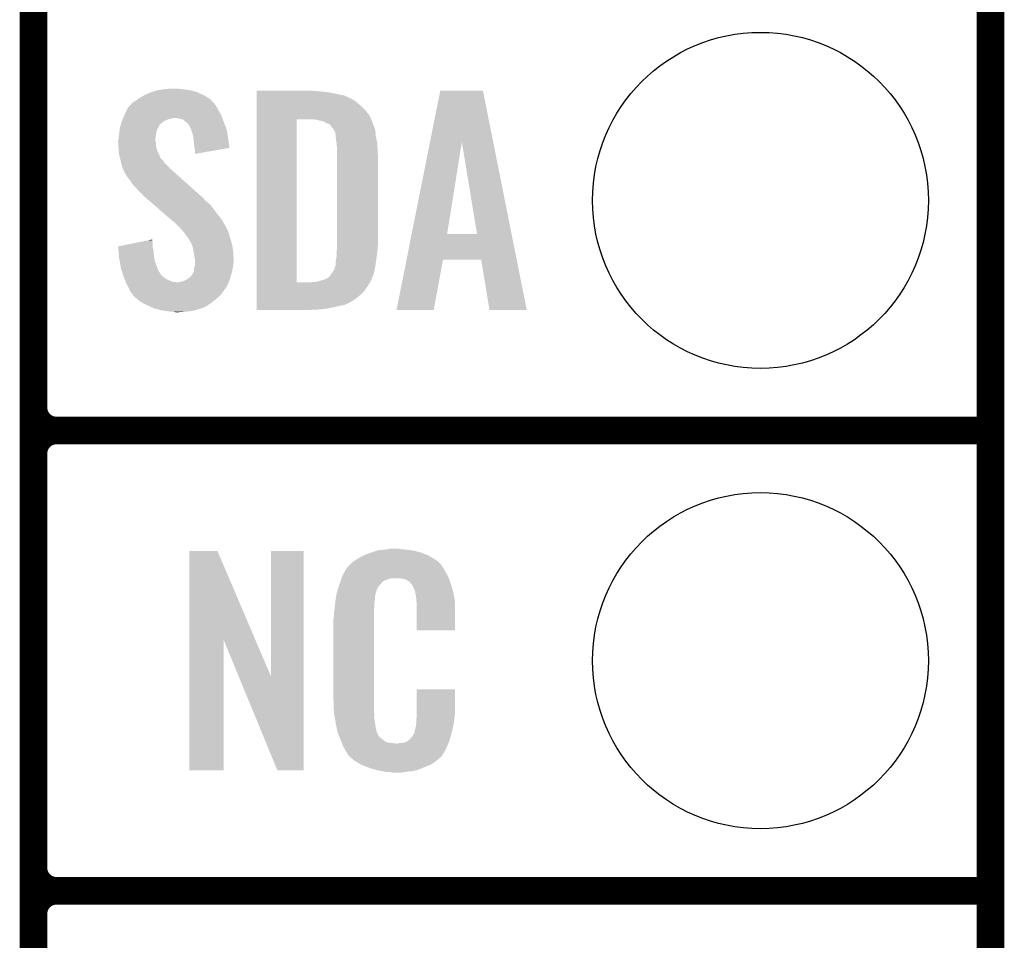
# Model space of a CAD drawing. Extents: x -0.05 to 0.95, y -0.15 to 1.54.
# Tile 9 of 33: x 0.74 to 0.95, y 0.04 to 0.24. Entities that reach past the tile are written whole.
import ezdxf

# ---------------------------------------------------------------- set-up
doc = ezdxf.new("R2010")
doc.units = 0
doc.layers.get('0').update_dxf_attribs({"linetype": 'CONTINUOUS'})
for name, color, linetype in [('PRESSURE_25_CLICK_V100A_GKO', 5, 'CONTINUOUS'), ('PRESSURE_25_CLICK_V100A_GTO', 14, 'CONTINUOUS'), ('PRESSURE_25_CLICK_V100A_GTS', 12, 'CONTINUOUS')]:
    doc.layers.add(name, color=color, linetype=linetype)

# ---------------------------------------------------------------- blocks, each defined once
blk = doc.blocks.new('ROUND_37')
blk.add_circle((0, 0), 0.0365)

msp = doc.modelspace()

# ---------------------------------------------------------------- linework, layer by layer
at = {"layer": 'PRESSURE_25_CLICK_V100A_GKO', "const_width": 0.006}
msp.add_lwpolyline([(0.95, -0.05), (0.95, 1.45)], dxfattribs=at)
at = {"layer": 'PRESSURE_25_CLICK_V100A_GTO', "const_width": 0.006}
for points in [[(0.742, -0.022), (0.742, 0.722)], [(0.742, 0.155), (0.742, 0.245)], [(0.747, 0.15), (0.95, 0.15)], [(0.747, 0.15), (0.95, 0.15)], [(0.742, 0.055), (0.742, 0.145)], [(0.747, 0.05), (0.95, 0.05)], [(0.747, 0.05), (0.95, 0.05)]]:
    msp.add_lwpolyline(points, dxfattribs=at)
for points in [[(0.742, 0.155, 0.414214), (0.747, 0.15)], [(0.747, 0.15, 0.414214), (0.742, 0.145)], [(0.747, 0.15, 0.414214), (0.742, 0.145)], [(0.742, 0.055, 0.414214), (0.747, 0.05)], [(0.747, 0.05, 0.414214), (0.742, 0.045)], [(0.747, 0.05, 0.414214), (0.742, 0.045)]]:
    msp.add_lwpolyline(points, format="xyb", dxfattribs=at)
at = {"layer": 'PRESSURE_25_CLICK_V100A_GTO'}
for points in [[(0.765, 0.2222), (0.766, 0.2228), (0.78007, 0.2222), (0.7791, 0.2228)], [(0.766, 0.2228), (0.7673, 0.2234), (0.7791, 0.2228), (0.77781, 0.2234)], [(0.7673, 0.2234), (0.76762, 0.2235), (0.77781, 0.2234), (0.7776, 0.2235)], [(0.76762, 0.2235), (0.7689, 0.2239), (0.7776, 0.2235), (0.7762, 0.2239)], [(0.7689, 0.2239), (0.7701, 0.2241), (0.7762, 0.2239), (0.7748, 0.2241)], [(0.7701, 0.2241), (0.7707, 0.2242), (0.7748, 0.2241), (0.7738, 0.2242)], [(0.7707, 0.2242), (0.7728, 0.2243), (0.7738, 0.2242), (0.7733, 0.2243)], [(0.7905, 0.2237), (0.7905, 0.2238), (0.8038, 0.2237), (0.8028, 0.2238)], [(0.7905, 0.2236), (0.7905, 0.2237), (0.8051, 0.2236), (0.8038, 0.2237)], [(0.7905, 0.2234), (0.7905, 0.2236), (0.8065, 0.2234), (0.8051, 0.2236)], [(0.7905, 0.2228), (0.7905, 0.2234), (0.8095, 0.2228), (0.8065, 0.2234)], [(0.7905, 0.2222), (0.7905, 0.2228), (0.8108, 0.2222), (0.8095, 0.2228)], [(0.82818, 0.21269), (0.8304, 0.2238), (0.84192, 0.21269), (0.8397, 0.2238)], [(0.8304, 0.2238), (0.8304, 0.2238), (0.8397, 0.2238), (0.8304, 0.2238)], [(0.76259, 0.2202), (0.76296, 0.2206), (0.7819, 0.2202), (0.7816, 0.2206)], [(0.76296, 0.2206), (0.76314, 0.2208), (0.7816, 0.2206), (0.7815, 0.2208)], [(0.76314, 0.2208), (0.7636, 0.2213), (0.7815, 0.2208), (0.78104, 0.2213)], [(0.7636, 0.2213), (0.7638, 0.2214), (0.78104, 0.2213), (0.78095, 0.2214)], [(0.7638, 0.2214), (0.7643, 0.2217), (0.78095, 0.2214), (0.78068, 0.2217)], [(0.7643, 0.2217), (0.76472, 0.222), (0.78068, 0.2217), (0.7804, 0.222)], [(0.76472, 0.222), (0.765, 0.2222), (0.7804, 0.222), (0.78007, 0.2222)], [(0.7905, 0.2219), (0.7905, 0.2222), (0.8114, 0.2219), (0.8108, 0.2222)], [(0.7905, 0.2216), (0.7905, 0.2219), (0.8119, 0.2216), (0.8114, 0.2219)], [(0.7905, 0.221), (0.7905, 0.2216), (0.8126, 0.221), (0.8119, 0.2216)], [(0.7905, 0.2203), (0.7905, 0.221), (0.8134, 0.2203), (0.8126, 0.221)], [(0.7615, 0.2179), (0.76167, 0.2183), (0.78304, 0.2179), (0.7829, 0.2183)], [(0.76167, 0.2183), (0.7618, 0.2186), (0.7829, 0.2183), (0.78274, 0.2186)], [(0.7618, 0.2186), (0.76217, 0.2194), (0.78274, 0.2186), (0.7823, 0.2194)], [(0.76217, 0.2194), (0.7625, 0.2201), (0.7823, 0.2194), (0.78195, 0.2201)], [(0.7625, 0.2201), (0.76259, 0.2202), (0.78195, 0.2201), (0.7819, 0.2202)], [(0.7905, 0.2195), (0.7905, 0.2203), (0.8142, 0.2195), (0.8134, 0.2203)], [(0.7905, 0.2185), (0.7905, 0.2195), (0.815, 0.2185), (0.8142, 0.2195)], [(0.7905, 0.2176), (0.7905, 0.2185), (0.81541, 0.2176), (0.815, 0.2185)], [(0.7608, 0.2158), (0.76091, 0.2162), (0.7691, 0.2158), (0.7693, 0.2162)], [(0.76091, 0.2162), (0.761, 0.2165), (0.7693, 0.2162), (0.7695, 0.2165)], [(0.761, 0.2165), (0.76103, 0.2166), (0.7695, 0.2165), (0.7696, 0.2166)], [(0.76103, 0.2166), (0.76114, 0.217), (0.7696, 0.2166), (0.7701, 0.217)], [(0.76114, 0.217), (0.7612, 0.2172), (0.7701, 0.217), (0.7704, 0.2172)], [(0.7612, 0.2172), (0.76129, 0.2174), (0.7704, 0.2172), (0.7707, 0.2174)], [(0.76129, 0.2174), (0.76141, 0.2177), (0.7707, 0.2174), (0.7717, 0.2177)], [(0.76141, 0.2177), (0.7615, 0.2179), (0.7717, 0.2177), (0.7725, 0.2179)], [(0.7736, 0.2178), (0.7728, 0.2179), (0.78308, 0.2178), (0.78304, 0.2179)], [(0.7744, 0.2176), (0.7736, 0.2178), (0.78315, 0.2176), (0.78308, 0.2178)], [(0.77528, 0.2169), (0.7744, 0.2176), (0.7834, 0.2169), (0.78315, 0.2176)], [(0.7754, 0.2168), (0.77528, 0.2169), (0.78344, 0.2168), (0.7834, 0.2169)], [(0.7757, 0.2165), (0.7754, 0.2168), (0.78356, 0.2165), (0.78344, 0.2168)], [(0.7759, 0.2161), (0.7757, 0.2165), (0.78372, 0.2161), (0.78356, 0.2165)], [(0.7905, 0.1822), (0.7905, 0.2176), (0.7992, 0.1822), (0.7992, 0.2176)], [(0.8037, 0.2175), (0.8028, 0.2176), (0.81545, 0.2175), (0.81541, 0.2176)], [(0.804, 0.2174), (0.8037, 0.2175), (0.8155, 0.2174), (0.81545, 0.2175)], [(0.8043, 0.2173), (0.804, 0.2174), (0.81555, 0.2173), (0.8155, 0.2174)], [(0.8049, 0.2172), (0.8043, 0.2173), (0.8156, 0.2172), (0.81555, 0.2173)], [(0.8053, 0.217), (0.8049, 0.2172), (0.81565, 0.217), (0.8156, 0.2172)], [(0.8056, 0.2168), (0.8053, 0.217), (0.8157, 0.2168), (0.81565, 0.217)], [(0.8058, 0.2167), (0.8056, 0.2168), (0.81574, 0.2167), (0.8157, 0.2168)], [(0.8064, 0.2165), (0.8059, 0.2167), (0.81583, 0.2165), (0.81574, 0.2167)], [(0.8067, 0.2161), (0.8064, 0.2165), (0.816, 0.2161), (0.81583, 0.2165)], [(0.7605, 0.2135), (0.76057, 0.2142), (0.76851, 0.2135), (0.7686, 0.2142)], [(0.76057, 0.2142), (0.7606, 0.2145), (0.7686, 0.2142), (0.76865, 0.2145)], [(0.7606, 0.2145), (0.76065, 0.2148), (0.76865, 0.2145), (0.7687, 0.2148)], [(0.76065, 0.2148), (0.76074, 0.2154), (0.7687, 0.2148), (0.7689, 0.2154)], [(0.76074, 0.2154), (0.7608, 0.2158), (0.7689, 0.2154), (0.7691, 0.2158)], [(0.7761, 0.2159), (0.7759, 0.2161), (0.7838, 0.2159), (0.78372, 0.2161)], [(0.7761, 0.2158), (0.7761, 0.2159), (0.78384, 0.2158), (0.7838, 0.2159)], [(0.77625, 0.2154), (0.7761, 0.2158), (0.784, 0.2154), (0.78384, 0.2158)], [(0.7764, 0.215), (0.77625, 0.2154), (0.78406, 0.215), (0.784, 0.2154)], [(0.7767, 0.2141), (0.7764, 0.215), (0.78421, 0.2141), (0.78406, 0.215)], [(0.77676, 0.2135), (0.7767, 0.2141), (0.7843, 0.2135), (0.78421, 0.2141)], [(0.8073, 0.2153), (0.8067, 0.2161), (0.81627, 0.2153), (0.816, 0.2161)], [(0.80735, 0.2152), (0.8073, 0.2153), (0.8163, 0.2152), (0.81627, 0.2153)], [(0.8075, 0.2149), (0.80735, 0.2152), (0.81632, 0.2149), (0.8163, 0.2152)], [(0.8076, 0.2146), (0.8075, 0.2149), (0.81635, 0.2146), (0.81632, 0.2149)], [(0.8077, 0.2144), (0.8076, 0.2146), (0.81637, 0.2144), (0.81635, 0.2146)], [(0.8077, 0.214), (0.8077, 0.2144), (0.8164, 0.214), (0.81637, 0.2144)], [(0.7604, 0.2131), (0.76048, 0.2134), (0.7685, 0.2131), (0.7685, 0.2134)], [(0.7604, 0.213), (0.7604, 0.2131), (0.7685, 0.213), (0.7685, 0.2131)], [(0.7604, 0.2126), (0.7604, 0.213), (0.7686, 0.2126), (0.7685, 0.213)], [(0.76044, 0.212), (0.7604, 0.2126), (0.7686, 0.212), (0.7686, 0.2126)], [(0.7605, 0.2112), (0.76044, 0.212), (0.7688, 0.2112), (0.7686, 0.212)], [(0.76048, 0.2134), (0.7605, 0.2135), (0.7685, 0.2134), (0.76851, 0.2135)], [(0.7769, 0.2122), (0.77676, 0.2135), (0.78449, 0.2122), (0.7843, 0.2135)], [(0.777, 0.2114), (0.7769, 0.2122), (0.7846, 0.2114), (0.78449, 0.2122)], [(0.8077, 0.2137), (0.8077, 0.214), (0.81646, 0.2137), (0.8164, 0.214)], [(0.80785, 0.2125), (0.8077, 0.2137), (0.8167, 0.2125), (0.81646, 0.2137)], [(0.808, 0.2113), (0.80785, 0.2125), (0.81677, 0.2113), (0.8167, 0.2125)], [(0.82419, 0.1927), (0.82818, 0.21269), (0.8319, 0.1927), (0.8351, 0.21269)], [(0.8384, 0.1927), (0.8351, 0.21269), (0.84591, 0.1927), (0.84192, 0.21269)], [(0.76053, 0.2108), (0.7605, 0.2112), (0.7689, 0.2108), (0.7688, 0.2112)], [(0.7606, 0.2099), (0.76053, 0.2108), (0.76932, 0.2099), (0.7689, 0.2108)], [(0.76071, 0.2095), (0.7606, 0.2099), (0.7695, 0.2095), (0.76932, 0.2099)], [(0.7771, 0.2107), (0.777, 0.2114), (0.78056, 0.2107), (0.7846, 0.2114)], [(0.7771, 0.2101), (0.7771, 0.2107), (0.7771, 0.2101), (0.78056, 0.2107)], [(0.808, 0.2108), (0.808, 0.2113), (0.8168, 0.2108), (0.81677, 0.2113)], [(0.808, 0.209), (0.808, 0.2108), (0.8169, 0.209), (0.8168, 0.2108)], [(0.76074, 0.2094), (0.76071, 0.2095), (0.7695, 0.2094), (0.7695, 0.2095)], [(0.76079, 0.2092), (0.76074, 0.2094), (0.7696, 0.2092), (0.7695, 0.2094)], [(0.7609, 0.2088), (0.76079, 0.2092), (0.77, 0.2088), (0.7696, 0.2092)], [(0.76094, 0.2086), (0.7609, 0.2088), (0.7702, 0.2086), (0.77, 0.2088)], [(0.76108, 0.208), (0.76094, 0.2086), (0.7706, 0.208), (0.7702, 0.2086)], [(0.7611, 0.2079), (0.76108, 0.208), (0.77072, 0.2079), (0.7706, 0.208)], [(0.76118, 0.2076), (0.7611, 0.2079), (0.7711, 0.2076), (0.77072, 0.2079)], [(0.7613, 0.2071), (0.76118, 0.2076), (0.77153, 0.2071), (0.7711, 0.2076)], [(0.808, 0.1907), (0.808, 0.209), (0.8169, 0.1907), (0.8169, 0.209)], [(0.76142, 0.2069), (0.7613, 0.2071), (0.7717, 0.2069), (0.77153, 0.2071)], [(0.7616, 0.2066), (0.76142, 0.2069), (0.77205, 0.2066), (0.7717, 0.2069)], [(0.76167, 0.2063), (0.7616, 0.2066), (0.7724, 0.2063), (0.77205, 0.2066)], [(0.7617, 0.2062), (0.76167, 0.2063), (0.77251, 0.2062), (0.7724, 0.2063)], [(0.7618, 0.2061), (0.7617, 0.2062), (0.77262, 0.2061), (0.77251, 0.2062)], [(0.7623, 0.2052), (0.7618, 0.2061), (0.77362, 0.2052), (0.77262, 0.2061)], [(0.763, 0.2043), (0.7623, 0.2052), (0.77463, 0.2043), (0.77362, 0.2052)], [(0.7637, 0.2033), (0.763, 0.2043), (0.77574, 0.2033), (0.77463, 0.2043)], [(0.7644, 0.2026), (0.7637, 0.2033), (0.77652, 0.2026), (0.77574, 0.2033)], [(0.765, 0.2019), (0.7644, 0.2026), (0.7773, 0.2019), (0.77652, 0.2026)], [(0.7655, 0.2015), (0.765, 0.2019), (0.77774, 0.2015), (0.7773, 0.2019)], [(0.7658, 0.2011), (0.7655, 0.2015), (0.77819, 0.2011), (0.77774, 0.2015)], [(0.7659, 0.201), (0.7658, 0.2011), (0.7783, 0.201), (0.77819, 0.2011)], [(0.76602, 0.2009), (0.7659, 0.201), (0.7785, 0.2009), (0.7783, 0.201)], [(0.76648, 0.2005), (0.76602, 0.2009), (0.7789, 0.2005), (0.7785, 0.2009)], [(0.76717, 0.1999), (0.76648, 0.2005), (0.7794, 0.1999), (0.7789, 0.2005)], [(0.76798, 0.1992), (0.76717, 0.1999), (0.7803, 0.1992), (0.7794, 0.1999)], [(0.76913, 0.1982), (0.76798, 0.1992), (0.7811, 0.1982), (0.7803, 0.1992)], [(0.7704, 0.1971), (0.76913, 0.1982), (0.7819, 0.1971), (0.7811, 0.1982)], [(0.77167, 0.196), (0.7704, 0.1971), (0.7828, 0.196), (0.7819, 0.1971)], [(0.7719, 0.1958), (0.77167, 0.196), (0.78292, 0.1958), (0.7828, 0.196)], [(0.7729, 0.195), (0.7719, 0.1958), (0.78338, 0.195), (0.78292, 0.1958)], [(0.7731, 0.1948), (0.7729, 0.195), (0.7835, 0.1948), (0.78338, 0.195)], [(0.7733, 0.1946), (0.7731, 0.1948), (0.7836, 0.1946), (0.7835, 0.1948)], [(0.7736, 0.1943), (0.7733, 0.1946), (0.7838, 0.1943), (0.7836, 0.1946)], [(0.7737, 0.1942), (0.7736, 0.1943), (0.78385, 0.1942), (0.7838, 0.1943)], [(0.77431, 0.1935), (0.7737, 0.1942), (0.7842, 0.1935), (0.78385, 0.1942)], [(0.7744, 0.1934), (0.77431, 0.1935), (0.78424, 0.1934), (0.7842, 0.1935)], [(0.7749, 0.1928), (0.7744, 0.1934), (0.78446, 0.1928), (0.78424, 0.1934)], [(0.77497, 0.1927), (0.7749, 0.1928), (0.7845, 0.1927), (0.78446, 0.1928)], [(0.7753, 0.1922), (0.77497, 0.1927), (0.78464, 0.1922), (0.7845, 0.1927)], [(0.82308, 0.1871), (0.82419, 0.1927), (0.84702, 0.1871), (0.84591, 0.1927)], [(0.82419, 0.1927), (0.82419, 0.1927), (0.8384, 0.1927), (0.8319, 0.1927)], [(0.7604, 0.19), (0.76386, 0.1907), (0.7679, 0.19), (0.7679, 0.1907)], [(0.76386, 0.1907), (0.76682, 0.1913), (0.7679, 0.1907), (0.7678, 0.1913)], [(0.76682, 0.1913), (0.7678, 0.1915), (0.7678, 0.1913), (0.7678, 0.1915)], [(0.7756, 0.1919), (0.7753, 0.1922), (0.78472, 0.1919), (0.78464, 0.1922)], [(0.7757, 0.1916), (0.7756, 0.1919), (0.7848, 0.1916), (0.78472, 0.1919)], [(0.7758, 0.1915), (0.7757, 0.1916), (0.78483, 0.1915), (0.7848, 0.1916)], [(0.7763, 0.1907), (0.7758, 0.1915), (0.78508, 0.1907), (0.78483, 0.1915)], [(0.77645, 0.1903), (0.7763, 0.1907), (0.7852, 0.1903), (0.78508, 0.1907)], [(0.808, 0.1901), (0.808, 0.1907), (0.81684, 0.1901), (0.8169, 0.1907)], [(0.76041, 0.1899), (0.7604, 0.19), (0.7679, 0.1899), (0.7679, 0.19)], [(0.76049, 0.1889), (0.76041, 0.1899), (0.7681, 0.1889), (0.7679, 0.1899)], [(0.76058, 0.1878), (0.76049, 0.1889), (0.7682, 0.1878), (0.7681, 0.1889)], [(0.7766, 0.1899), (0.77645, 0.1903), (0.78525, 0.1899), (0.7852, 0.1903)], [(0.77681, 0.1888), (0.7766, 0.1899), (0.7854, 0.1888), (0.78525, 0.1899)], [(0.7769, 0.1883), (0.77681, 0.1888), (0.78543, 0.1883), (0.7854, 0.1888)], [(0.8079, 0.189), (0.80796, 0.1897), (0.81674, 0.189), (0.8168, 0.1897)], [(0.8079, 0.1885), (0.8079, 0.189), (0.8167, 0.1885), (0.81674, 0.189)], [(0.8079, 0.1881), (0.8079, 0.1885), (0.81664, 0.1881), (0.8167, 0.1885)], [(0.80796, 0.1897), (0.808, 0.1901), (0.8168, 0.1897), (0.81684, 0.1901)], [(0.7606, 0.1875), (0.76058, 0.1878), (0.76825, 0.1875), (0.7682, 0.1878)], [(0.76075, 0.1867), (0.7606, 0.1875), (0.7684, 0.1867), (0.76825, 0.1875)], [(0.76095, 0.1856), (0.76075, 0.1867), (0.7688, 0.1856), (0.7684, 0.1867)], [(0.77708, 0.1872), (0.7769, 0.1883), (0.7855, 0.1872), (0.78543, 0.1883)], [(0.7771, 0.1871), (0.77708, 0.1872), (0.7855, 0.1871), (0.7855, 0.1872)], [(0.7771, 0.1867), (0.7771, 0.1871), (0.7855, 0.1867), (0.7855, 0.1871)], [(0.7771, 0.186), (0.7771, 0.1867), (0.7854, 0.186), (0.7855, 0.1867)], [(0.8077, 0.1868), (0.8078, 0.1873), (0.81646, 0.1868), (0.81653, 0.1873)], [(0.8077, 0.186), (0.8077, 0.1868), (0.81634, 0.186), (0.81646, 0.1868)], [(0.8078, 0.1873), (0.8079, 0.1881), (0.81653, 0.1873), (0.81664, 0.1881)], [(0.8209, 0.1762), (0.82308, 0.1871), (0.829, 0.1762), (0.831, 0.1871)], [(0.82308, 0.1871), (0.82308, 0.1871), (0.831, 0.1871), (0.8393, 0.1871)], [(0.8411, 0.1762), (0.8393, 0.1871), (0.8492, 0.1762), (0.84702, 0.1871)], [(0.761, 0.1853), (0.76095, 0.1856), (0.76892, 0.1853), (0.7688, 0.1856)], [(0.76122, 0.1846), (0.761, 0.1853), (0.7692, 0.1846), (0.76892, 0.1853)], [(0.76125, 0.1845), (0.76122, 0.1846), (0.7693, 0.1845), (0.7692, 0.1846)], [(0.76135, 0.1842), (0.76125, 0.1845), (0.7695, 0.1842), (0.7693, 0.1845)], [(0.76147, 0.1838), (0.76135, 0.1842), (0.7697, 0.1838), (0.7695, 0.1842)], [(0.7765, 0.1839), (0.7767, 0.1843), (0.78498, 0.1839), (0.7851, 0.1843)], [(0.7767, 0.1843), (0.7769, 0.1847), (0.7851, 0.1843), (0.78519, 0.1847)], [(0.7769, 0.1853), (0.7771, 0.1859), (0.78531, 0.1853), (0.78539, 0.1859)], [(0.7769, 0.1852), (0.7769, 0.1853), (0.7853, 0.1852), (0.78531, 0.1853)], [(0.7769, 0.1847), (0.7769, 0.1852), (0.78519, 0.1847), (0.7853, 0.1852)], [(0.7771, 0.1859), (0.7771, 0.186), (0.78539, 0.1859), (0.7854, 0.186)], [(0.8067, 0.184), (0.80685, 0.1842), (0.81592, 0.184), (0.816, 0.1842)], [(0.80685, 0.1842), (0.8073, 0.1848), (0.816, 0.1842), (0.81612, 0.1848)], [(0.8073, 0.1848), (0.8076, 0.1857), (0.81612, 0.1848), (0.8163, 0.1857)], [(0.8076, 0.1857), (0.8077, 0.186), (0.8163, 0.1857), (0.81634, 0.186)], [(0.7616, 0.1834), (0.76147, 0.1838), (0.7702, 0.1834), (0.7697, 0.1838)], [(0.76176, 0.183), (0.7616, 0.1834), (0.7707, 0.183), (0.7702, 0.1834)], [(0.76192, 0.1826), (0.76176, 0.183), (0.7715, 0.1826), (0.7707, 0.183)], [(0.76204, 0.1823), (0.76192, 0.1826), (0.7723, 0.1823), (0.7715, 0.1826)], [(0.76208, 0.1822), (0.76204, 0.1823), (0.7732, 0.1822), (0.7723, 0.1823)], [(0.76212, 0.1821), (0.76208, 0.1822), (0.7844, 0.1821), (0.78443, 0.1822)], [(0.7622, 0.1819), (0.76212, 0.1821), (0.7843, 0.1819), (0.7844, 0.1821)], [(0.7735, 0.1822), (0.7739, 0.1823), (0.78443, 0.1822), (0.78447, 0.1823)], [(0.7739, 0.1823), (0.7744, 0.1824), (0.78447, 0.1823), (0.7845, 0.1824)], [(0.7744, 0.1824), (0.7753, 0.1828), (0.7845, 0.1824), (0.78463, 0.1828)], [(0.7753, 0.1828), (0.77597, 0.1833), (0.78463, 0.1828), (0.7848, 0.1833)], [(0.77597, 0.1833), (0.7761, 0.1834), (0.7848, 0.1833), (0.78483, 0.1834)], [(0.7761, 0.1834), (0.7763, 0.1836), (0.78483, 0.1834), (0.78489, 0.1836)], [(0.7763, 0.1836), (0.7765, 0.1839), (0.78489, 0.1836), (0.78498, 0.1839)], [(0.7905, 0.1818), (0.7905, 0.1822), (0.8149, 0.1818), (0.81514, 0.1822)], [(0.7905, 0.1822), (0.7905, 0.1822), (0.8024, 0.1822), (0.7992, 0.1822)], [(0.8024, 0.1822), (0.8029, 0.1823), (0.81514, 0.1822), (0.8152, 0.1823)], [(0.8035, 0.1823), (0.8049, 0.1827), (0.8152, 0.1823), (0.8154, 0.1827)], [(0.8049, 0.1827), (0.8055, 0.1829), (0.8154, 0.1827), (0.8155, 0.1829)], [(0.8055, 0.1829), (0.8061, 0.1833), (0.8155, 0.1829), (0.81565, 0.1833)], [(0.8062, 0.1833), (0.8063, 0.1834), (0.81565, 0.1833), (0.81569, 0.1834)], [(0.8063, 0.1834), (0.8067, 0.184), (0.81569, 0.1834), (0.81592, 0.184)], [(0.7626, 0.1811), (0.7622, 0.1819), (0.7839, 0.1811), (0.7843, 0.1819)], [(0.76265, 0.181), (0.7626, 0.1811), (0.7838, 0.181), (0.7839, 0.1811)], [(0.7628, 0.1807), (0.76265, 0.181), (0.7836, 0.1807), (0.7838, 0.181)], [(0.76308, 0.1802), (0.7628, 0.1807), (0.7832, 0.1802), (0.7836, 0.1807)], [(0.7633, 0.1798), (0.76308, 0.1802), (0.78293, 0.1798), (0.7832, 0.1802)], [(0.7635, 0.1796), (0.7633, 0.1798), (0.7828, 0.1796), (0.78293, 0.1798)], [(0.7905, 0.181), (0.7905, 0.1818), (0.8144, 0.181), (0.8149, 0.1818)], [(0.7905, 0.1802), (0.7905, 0.181), (0.8138, 0.1802), (0.8144, 0.181)], [(0.7905, 0.1794), (0.7905, 0.1802), (0.813, 0.1794), (0.8138, 0.1802)], [(0.7637, 0.1794), (0.7635, 0.1796), (0.7826, 0.1794), (0.7828, 0.1796)], [(0.7638, 0.1792), (0.7637, 0.1794), (0.7824, 0.1792), (0.7826, 0.1794)], [(0.76403, 0.179), (0.7638, 0.1792), (0.7822, 0.179), (0.7824, 0.1792)], [(0.76473, 0.1784), (0.76403, 0.179), (0.7815, 0.1784), (0.7822, 0.179)], [(0.7652, 0.178), (0.76473, 0.1784), (0.78099, 0.178), (0.7815, 0.1784)], [(0.76576, 0.1777), (0.7652, 0.178), (0.7806, 0.1777), (0.78099, 0.178)], [(0.7667, 0.1772), (0.76576, 0.1777), (0.77985, 0.1772), (0.7806, 0.1777)], [(0.7905, 0.1786), (0.7905, 0.1794), (0.812, 0.1786), (0.813, 0.1794)], [(0.7905, 0.1779), (0.7905, 0.1786), (0.8109, 0.1779), (0.812, 0.1786)], [(0.7905, 0.1776), (0.7905, 0.1779), (0.8103, 0.1776), (0.8109, 0.1779)], [(0.76693, 0.1771), (0.7667, 0.1772), (0.7797, 0.1771), (0.77985, 0.1772)], [(0.76716, 0.177), (0.76693, 0.1771), (0.7796, 0.177), (0.7797, 0.1771)], [(0.76739, 0.1769), (0.76716, 0.177), (0.7793, 0.1769), (0.7796, 0.177)], [(0.76807, 0.1766), (0.76739, 0.1769), (0.7787, 0.1766), (0.7793, 0.1769)], [(0.7683, 0.1765), (0.76807, 0.1766), (0.77835, 0.1765), (0.7787, 0.1766)], [(0.7687, 0.1764), (0.7683, 0.1765), (0.778, 0.1764), (0.77835, 0.1765)], [(0.7699, 0.1761), (0.7687, 0.1764), (0.777, 0.1761), (0.778, 0.1764)], [(0.7713, 0.1759), (0.7699, 0.1761), (0.776, 0.1759), (0.777, 0.1761)], [(0.7719, 0.1758), (0.7713, 0.1759), (0.7748, 0.1758), (0.776, 0.1759)], [(0.7729, 0.1757), (0.7725, 0.1758), (0.7735, 0.1757), (0.7748, 0.1758)], [(0.7905, 0.1773), (0.7905, 0.1776), (0.8096, 0.1773), (0.8103, 0.1776)], [(0.7905, 0.1771), (0.7905, 0.1773), (0.8086, 0.1771), (0.8096, 0.1773)], [(0.7905, 0.1768), (0.7905, 0.1771), (0.8073, 0.1768), (0.8086, 0.1771)], [(0.7905, 0.1765), (0.7905, 0.1768), (0.8058, 0.1765), (0.8073, 0.1768)], [(0.7905, 0.1763), (0.7905, 0.1765), (0.804, 0.1763), (0.8058, 0.1765)], [(0.7905, 0.1762), (0.7905, 0.1763), (0.80212, 0.1762), (0.804, 0.1763)], [(0.8021, 0.1762), (0.7905, 0.1762), (0.8021, 0.1762), (0.80212, 0.1762)], [(0.8492, 0.1762), (0.8492, 0.1762), (0.8492, 0.1762), (0.8411, 0.1762)], [(0.8182, 0.1241), (0.8188, 0.1242), (0.8231, 0.1241), (0.8225, 0.1242)], [(0.8188, 0.1242), (0.8194, 0.1243), (0.8219, 0.1242), (0.8214, 0.1243)], [(0.7759, 0.1046), (0.7759, 0.1238), (0.79019, 0.1046), (0.782, 0.1238)], [(0.7759, 0.1238), (0.7759, 0.1238), (0.782, 0.1238), (0.7759, 0.1238)], [(0.7936, 0.0966), (0.7936, 0.1238), (0.8007, 0.0966), (0.8007, 0.1238)], [(0.7936, 0.1238), (0.7936, 0.1238), (0.8007, 0.1238), (0.7936, 0.1238)], [(0.81207, 0.1219), (0.8127, 0.1223), (0.8294, 0.1219), (0.82873, 0.1223)], [(0.8127, 0.1223), (0.8137, 0.1228), (0.82873, 0.1223), (0.8279, 0.1228)], [(0.8137, 0.1228), (0.8141, 0.123), (0.8279, 0.1228), (0.82741, 0.123)], [(0.8141, 0.123), (0.8151, 0.1234), (0.82741, 0.123), (0.82644, 0.1234)], [(0.8151, 0.1234), (0.8154, 0.1235), (0.82644, 0.1234), (0.8262, 0.1235)], [(0.8154, 0.1235), (0.816, 0.1237), (0.8262, 0.1235), (0.82545, 0.1237)], [(0.816, 0.1237), (0.81667, 0.1239), (0.82545, 0.1237), (0.8247, 0.1239)], [(0.81667, 0.1239), (0.817, 0.124), (0.8247, 0.1239), (0.8239, 0.124)], [(0.817, 0.124), (0.8182, 0.1241), (0.8239, 0.124), (0.8231, 0.1241)], [(0.80955, 0.1192), (0.81008, 0.1201), (0.8316, 0.1192), (0.8311, 0.1201)], [(0.81008, 0.1201), (0.8102, 0.1203), (0.8311, 0.1201), (0.83095, 0.1203)], [(0.8102, 0.1203), (0.8104, 0.1204), (0.83095, 0.1203), (0.83088, 0.1204)], [(0.8104, 0.1204), (0.81048, 0.1205), (0.83088, 0.1204), (0.8308, 0.1205)], [(0.81048, 0.1205), (0.81064, 0.1207), (0.8308, 0.1205), (0.8307, 0.1207)], [(0.81064, 0.1207), (0.8108, 0.1209), (0.8307, 0.1207), (0.83053, 0.1209)], [(0.8108, 0.1209), (0.81137, 0.1214), (0.83053, 0.1209), (0.8301, 0.1214)], [(0.81137, 0.1214), (0.8116, 0.1216), (0.8301, 0.1214), (0.82982, 0.1216)], [(0.8116, 0.1216), (0.81207, 0.1219), (0.82982, 0.1216), (0.8294, 0.1219)], [(0.80875, 0.1173), (0.80895, 0.1179), (0.8181, 0.1173), (0.8196, 0.1179)], [(0.80895, 0.1179), (0.80902, 0.1181), (0.83227, 0.1179), (0.8322, 0.1181)], [(0.80895, 0.1179), (0.80895, 0.1179), (0.8196, 0.1179), (0.8215, 0.1179)], [(0.80902, 0.1181), (0.8092, 0.1186), (0.8322, 0.1181), (0.83193, 0.1186)], [(0.8092, 0.1186), (0.80955, 0.1192), (0.83193, 0.1186), (0.8316, 0.1192)], [(0.8222, 0.1178), (0.8215, 0.1179), (0.83231, 0.1178), (0.83227, 0.1179)], [(0.8227, 0.1177), (0.8222, 0.1178), (0.83234, 0.1177), (0.83231, 0.1178)], [(0.80812, 0.1154), (0.80841, 0.1163), (0.8166, 0.1154), (0.8171, 0.1163)], [(0.80841, 0.1163), (0.8085, 0.1166), (0.8171, 0.1163), (0.8174, 0.1166)], [(0.8085, 0.1166), (0.80854, 0.1167), (0.8174, 0.1166), (0.8175, 0.1167)], [(0.80854, 0.1167), (0.8086, 0.1169), (0.8175, 0.1167), (0.8176, 0.1169)], [(0.8086, 0.1169), (0.80875, 0.1173), (0.8176, 0.1169), (0.8181, 0.1173)], [(0.8237, 0.1172), (0.8227, 0.1177), (0.83252, 0.1172), (0.83234, 0.1177)], [(0.8238, 0.117), (0.8237, 0.1172), (0.83259, 0.117), (0.83252, 0.1172)], [(0.82406, 0.1167), (0.8238, 0.117), (0.8327, 0.1167), (0.83259, 0.117)], [(0.8244, 0.1163), (0.82406, 0.1167), (0.83282, 0.1163), (0.8327, 0.1167)], [(0.8248, 0.1154), (0.8244, 0.1163), (0.83308, 0.1154), (0.83282, 0.1163)], [(0.80766, 0.1132), (0.80774, 0.1137), (0.8162, 0.1132), (0.8162, 0.1137)], [(0.80774, 0.1137), (0.80781, 0.1141), (0.8162, 0.1137), (0.8163, 0.1141)], [(0.80781, 0.1141), (0.80784, 0.1143), (0.8163, 0.1141), (0.8163, 0.1143)], [(0.80784, 0.1143), (0.8079, 0.1147), (0.8163, 0.1143), (0.81641, 0.1147)], [(0.8079, 0.1147), (0.80812, 0.1154), (0.81641, 0.1147), (0.8166, 0.1154)], [(0.82496, 0.115), (0.8248, 0.1154), (0.8332, 0.115), (0.83308, 0.1154)], [(0.825, 0.1149), (0.82496, 0.115), (0.83322, 0.1149), (0.8332, 0.115)], [(0.825, 0.1146), (0.825, 0.1149), (0.83328, 0.1146), (0.83322, 0.1149)], [(0.8251, 0.1141), (0.825, 0.1146), (0.83337, 0.1141), (0.83328, 0.1146)], [(0.8252, 0.1134), (0.8251, 0.1141), (0.8335, 0.1134), (0.83337, 0.1141)], [(0.80741, 0.1111), (0.8075, 0.1119), (0.816, 0.1111), (0.8161, 0.1119)], [(0.8075, 0.1119), (0.80759, 0.1127), (0.8161, 0.1119), (0.8161, 0.1127)], [(0.80759, 0.1127), (0.8076, 0.1128), (0.8161, 0.1127), (0.81612, 0.1128)], [(0.8076, 0.1128), (0.80766, 0.1132), (0.81612, 0.1128), (0.8162, 0.1132)], [(0.82524, 0.1129), (0.8252, 0.1134), (0.8336, 0.1129), (0.8335, 0.1134)], [(0.8253, 0.1121), (0.82524, 0.1129), (0.8336, 0.1121), (0.8336, 0.1129)], [(0.8253, 0.1066), (0.8253, 0.1121), (0.8336, 0.1066), (0.8336, 0.1121)], [(0.8072, 0.1091), (0.8073, 0.1096), (0.816, 0.1091), (0.816, 0.1096)], [(0.8073, 0.1103), (0.8074, 0.111), (0.816, 0.1103), (0.816, 0.111)], [(0.8073, 0.1096), (0.8073, 0.1103), (0.816, 0.1096), (0.816, 0.1103)], [(0.8074, 0.111), (0.80741, 0.1111), (0.816, 0.111), (0.816, 0.1111)], [(0.8072, 0.0914), (0.8072, 0.1091), (0.816, 0.0914), (0.816, 0.1091)], [(0.7759, 0.0762), (0.7759, 0.1046), (0.7833, 0.0762), (0.7833, 0.1046)], [(0.78659, 0.0966), (0.7833, 0.1046), (0.7936, 0.0966), (0.79019, 0.1046)], [(0.795, 0.0762), (0.78659, 0.0966), (0.8007, 0.0762), (0.8007, 0.0966)], [(0.8253, 0.0883), (0.8253, 0.0938), (0.8336, 0.0883), (0.8336, 0.0938)], [(0.8253, 0.0938), (0.8253, 0.0938), (0.8336, 0.0938), (0.8253, 0.0938)], [(0.80729, 0.0889), (0.8072, 0.0914), (0.816, 0.0889), (0.816, 0.0914)], [(0.8073, 0.0887), (0.80729, 0.0889), (0.81603, 0.0887), (0.816, 0.0889)], [(0.80739, 0.0882), (0.8073, 0.0887), (0.8161, 0.0882), (0.81603, 0.0887)], [(0.80754, 0.0873), (0.80739, 0.0882), (0.8161, 0.0873), (0.8161, 0.0882)], [(0.82527, 0.0876), (0.8253, 0.0878), (0.8335, 0.0876), (0.83353, 0.0878)], [(0.8253, 0.0878), (0.8253, 0.0883), (0.83353, 0.0878), (0.8336, 0.0883)], [(0.8077, 0.0864), (0.80754, 0.0873), (0.81624, 0.0864), (0.8161, 0.0873)], [(0.8079, 0.0854), (0.8077, 0.0864), (0.8164, 0.0854), (0.81624, 0.0864)], [(0.825, 0.0855), (0.8251, 0.0857), (0.83316, 0.0855), (0.83321, 0.0857)], [(0.8251, 0.086), (0.82512, 0.0861), (0.83328, 0.086), (0.8333, 0.0861)], [(0.8251, 0.0857), (0.8251, 0.086), (0.83321, 0.0857), (0.83328, 0.086)], [(0.82512, 0.0861), (0.8252, 0.0865), (0.8333, 0.0861), (0.83335, 0.0865)], [(0.8252, 0.087), (0.82527, 0.0876), (0.83342, 0.087), (0.8335, 0.0876)], [(0.8252, 0.0865), (0.8252, 0.087), (0.83335, 0.0865), (0.83342, 0.087)], [(0.80808, 0.0845), (0.8079, 0.0854), (0.8166, 0.0845), (0.8164, 0.0854)], [(0.8081, 0.0844), (0.80808, 0.0845), (0.81665, 0.0844), (0.8166, 0.0845)], [(0.80839, 0.0837), (0.8081, 0.0844), (0.817, 0.0837), (0.81665, 0.0844)], [(0.80843, 0.0836), (0.80839, 0.0837), (0.8171, 0.0836), (0.817, 0.0837)], [(0.80851, 0.0834), (0.80843, 0.0836), (0.8172, 0.0834), (0.8171, 0.0836)], [(0.8239, 0.0831), (0.8243, 0.0835), (0.83254, 0.0831), (0.83265, 0.0835)], [(0.8243, 0.0835), (0.8248, 0.0844), (0.83265, 0.0835), (0.8329, 0.0844)], [(0.8248, 0.0844), (0.825, 0.0854), (0.8329, 0.0844), (0.83314, 0.0854)], [(0.825, 0.0854), (0.825, 0.0855), (0.83314, 0.0854), (0.83316, 0.0855)], [(0.80859, 0.0832), (0.80851, 0.0834), (0.8175, 0.0832), (0.8172, 0.0834)], [(0.80872, 0.0829), (0.80859, 0.0832), (0.8178, 0.0829), (0.8175, 0.0832)], [(0.8088, 0.0827), (0.80872, 0.0829), (0.8181, 0.0827), (0.8178, 0.0829)], [(0.80888, 0.0825), (0.8088, 0.0827), (0.8184, 0.0825), (0.8181, 0.0827)], [(0.80899, 0.0822), (0.80888, 0.0825), (0.819, 0.0822), (0.8184, 0.0825)], [(0.80907, 0.082), (0.80899, 0.0822), (0.8208, 0.082), (0.819, 0.0822)], [(0.8093, 0.0814), (0.80907, 0.082), (0.83191, 0.0814), (0.83215, 0.082)], [(0.80958, 0.0809), (0.8093, 0.0814), (0.8317, 0.0809), (0.83191, 0.0814)], [(0.8212, 0.082), (0.8215, 0.0821), (0.83215, 0.082), (0.83219, 0.0821)], [(0.8219, 0.0821), (0.8229, 0.0823), (0.83219, 0.0821), (0.83228, 0.0823)], [(0.8229, 0.0823), (0.8234, 0.0826), (0.83228, 0.0823), (0.8324, 0.0826)], [(0.8234, 0.0826), (0.8238, 0.0829), (0.8324, 0.0826), (0.83248, 0.0829)], [(0.8238, 0.0829), (0.8239, 0.0831), (0.83248, 0.0829), (0.83254, 0.0831)], [(0.8098, 0.0805), (0.80958, 0.0809), (0.83146, 0.0805), (0.8317, 0.0809)], [(0.8102, 0.0799), (0.8098, 0.0805), (0.8311, 0.0799), (0.83146, 0.0805)], [(0.8102, 0.0797), (0.8102, 0.0799), (0.83098, 0.0797), (0.8311, 0.0799)], [(0.8105, 0.0794), (0.8102, 0.0797), (0.8308, 0.0794), (0.83098, 0.0797)], [(0.8107, 0.0792), (0.8105, 0.0794), (0.8307, 0.0792), (0.8308, 0.0794)], [(0.8109, 0.079), (0.8107, 0.0792), (0.83045, 0.079), (0.8307, 0.0792)], [(0.81113, 0.0788), (0.8109, 0.079), (0.8302, 0.0788), (0.83045, 0.079)], [(0.8116, 0.0784), (0.81113, 0.0788), (0.82973, 0.0784), (0.8302, 0.0788)], [(0.81192, 0.0782), (0.8116, 0.0784), (0.8295, 0.0782), (0.82973, 0.0784)], [(0.81304, 0.0775), (0.81192, 0.0782), (0.8285, 0.0775), (0.8295, 0.0782)], [(0.8132, 0.0774), (0.81304, 0.0775), (0.82827, 0.0774), (0.8285, 0.0775)], [(0.81449, 0.0769), (0.8132, 0.0774), (0.8271, 0.0769), (0.82827, 0.0774)], [(0.815, 0.0767), (0.81449, 0.0769), (0.82659, 0.0767), (0.8271, 0.0769)], [(0.8167, 0.0762), (0.815, 0.0767), (0.8253, 0.0762), (0.82659, 0.0767)], [(0.81777, 0.076), (0.8167, 0.0762), (0.8244, 0.076), (0.8253, 0.0762)], [(0.8183, 0.0759), (0.81777, 0.076), (0.8233, 0.0759), (0.8244, 0.076)], [(0.8189, 0.0758), (0.8183, 0.0759), (0.8227, 0.0758), (0.8233, 0.0759)], [(0.82, 0.0757), (0.8196, 0.0758), (0.8221, 0.0757), (0.8227, 0.0758)]]:
    msp.add_solid(points, dxfattribs=at)

# ---------------------------------------------------------------- block references
at = {"layer": 'PRESSURE_25_CLICK_V100A_GTS'}
for p in [(0.9, 0.2), (0.9, 0.1)]:
    msp.add_blockref('ROUND_37', p, dxfattribs=at)

doc.saveas('drawing.dxf')
